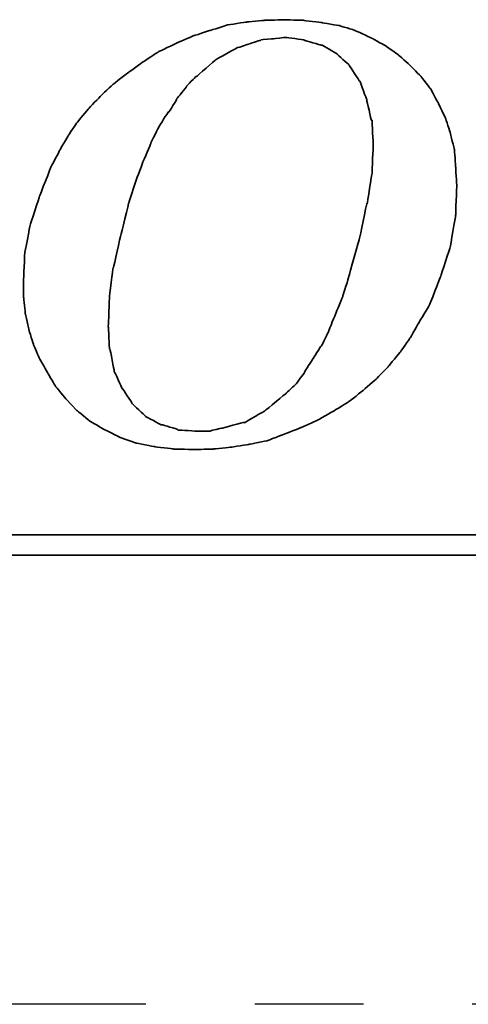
# Model space of a CAD drawing. Extents: x 26 to 212, y 72 to 159.
# Tile 43 of 49: x 157.05 to 160.14, y 118.51 to 125.3. Entities that reach past the tile are written whole.
import ezdxf

# ---------------------------------------------------------------- set-up
doc = ezdxf.new("R2010")
doc.units = 0
doc.header["$LTSCALE"] = 3
doc.header["$MEASUREMENT"] = 0
doc.linetypes.add('CENTER', pattern=[2, 1.25, -0.25, 0.25, -0.25])
for name, color, linetype in [('CL', 1, 'CENTER'), ('DIM', 4, 'CONTINUOUS'), ('layer 1', 7, 'CONTINUOUS')]:
    doc.layers.add(name, color=color, linetype=linetype)

# ---------------------------------------------------------------- blocks, each defined once
blk = doc.blocks.new('TBI MOTION logo(完整正式版)')
at = {"layer": 'layer 1', "color": 22, "lineweight": 35}
for points, knots in [([(35.79625, -6.98375), (35.79625, -6.98375), (36.23125, -7.43875), (36.23125, -7.43875), (36.23125, -7.43875), (36.23125, -7.43875), (36.75625, -7.87125), (36.75625, -7.87125), (36.75625, -7.87125), (36.75625, -7.87125), (37.33125, -8.20375), (37.33125, -8.20375), (37.33125, -8.20375), (37.33125, -8.20375), (37.95625, -8.51875), (37.95625, -8.51875), (37.95625, -8.51875), (37.95625, -8.51875), (38.62625, -8.75875), (38.62625, -8.75875), (38.62625, -8.75875), (38.62625, -8.75875), (39.37125, -8.90375), (39.37125, -8.90375), (39.37125, -8.90375), (39.37125, -8.90375), (40.14125, -8.99875), (40.14125, -8.99875), (40.14125, -8.99875), (40.14125, -8.99875), (41.02625, -9.02375), (41.02625, -9.02375), (41.02625, -9.02375), (41.02625, -9.02375), (41.74625, -8.99875), (41.74625, -8.99875), (41.74625, -8.99875), (41.74625, -8.99875), (42.46625, -8.92375), (42.46625, -8.92375), (42.46625, -8.92375), (42.46625, -8.92375), (43.21125, -8.80625), (43.21125, -8.80625), (43.21125, -8.80625), (43.21125, -8.80625), (43.93125, -8.66375), (43.93125, -8.66375), (43.93125, -8.66375), (43.93125, -8.66375), (44.62625, -8.39875), (44.62625, -8.39875), (44.62625, -8.39875), (44.62625, -8.39875), (45.29625, -8.13375), (45.29625, -8.13375), (45.29625, -8.13375), (45.29625, -8.13375), (45.94625, -7.84375), (45.94625, -7.84375), (45.94625, -7.84375), (45.94625, -7.84375), (46.61625, -7.46375), (46.61625, -7.46375), (46.61625, -7.46375), (46.61625, -7.46375), (47.24125, -7.07875), (47.24125, -7.07875), (47.24125, -7.07875), (47.24125, -7.07875), (47.81625, -6.62375), (47.81625, -6.62375), (47.81625, -6.62375), (47.81625, -6.62375), (48.36875, -6.14375), (48.36875, -6.14375), (48.36875, -6.14375), (48.36875, -6.14375), (48.84625, -5.64125), (48.84625, -5.64125), (48.84625, -5.64125), (48.84625, -5.64125), (49.32625, -5.06375), (49.32625, -5.06375), (49.32625, -5.06375), (49.32625, -5.06375), (49.71125, -4.51374), (49.71125, -4.51374), (49.71125, -4.51374), (49.71125, -4.51374), (50.09625, -3.83874), (50.09625, -3.83874), (50.09625, -3.83874), (50.09625, -3.83874), (50.48125, -3.21374), (50.48125, -3.21374), (50.48125, -3.21374), (50.48125, -3.21374), (50.96125, -1.99125), (50.96125, -1.99125), (50.96125, -1.99125), (50.96125, -1.99125), (51.34375, -0.81875), (51.34375, -0.81875), (51.34375, -0.81875), (51.34375, -0.81875), (51.56125, 0.45624), (51.56125, 0.45624), (51.56125, 0.45624), (51.56125, 0.45624), (51.60625, 1.67624), (51.60625, 1.67624), (51.60625, 1.67624), (51.60625, 1.67624), (51.56125, 2.44625), (51.56125, 2.44625), (51.56125, 2.44625), (51.56125, 2.44625), (51.51125, 3.14125), (51.51125, 3.14125), (51.51125, 3.14125), (51.51125, 3.14125), (51.34375, 3.81125), (51.34375, 3.81125), (51.34375, 3.81125), (51.34375, 3.81125), (51.15125, 4.41125), (51.15125, 4.41125), (51.15125, 4.41125), (51.15125, 4.41125), (50.86125, 5.01125), (50.86125, 5.01125), (50.86125, 5.01125), (50.86125, 5.01125), (50.55125, 5.58875), (50.55125, 5.58875), (50.55125, 5.58875), (50.55125, 5.58875), (50.16625, 6.09125), (50.16625, 6.09125), (50.16625, 6.09125), (50.16625, 6.09125), (49.71125, 6.54875), (49.71125, 6.54875), (49.71125, 6.54875), (49.71125, 6.54875), (49.23125, 6.98125), (49.23125, 6.98125), (49.23125, 6.98125), (49.23125, 6.98125), (48.67875, 7.36625), (48.67875, 7.36625), (48.67875, 7.36625), (48.67875, 7.36625), (48.10375, 7.67625), (48.10375, 7.67625), (48.10375, 7.67625), (48.10375, 7.67625), (47.48125, 7.96375), (47.48125, 7.96375), (47.48125, 7.96375), (47.48125, 7.96375), (46.85625, 8.15625), (46.85625, 8.15625), (46.85625, 8.15625), (46.85625, 8.15625), (46.13625, 8.27624), (46.13625, 8.27624), (46.13625, 8.27624), (46.13625, 8.27624), (45.39125, 8.37125), (45.39125, 8.37125), (45.39125, 8.37125), (45.39125, 8.37125), (44.62625, 8.39624), (44.62625, 8.39624), (44.62625, 8.39624), (44.62625, 8.39624), (43.83625, 8.37125), (43.83625, 8.37125), (43.83625, 8.37125), (43.83625, 8.37125), (43.09125, 8.30125), (43.09125, 8.30125), (43.09125, 8.30125), (43.09125, 8.30125), (42.32125, 8.18125), (42.32125, 8.18125), (42.32125, 8.18125), (42.32125, 8.18125), (41.62875, 7.96375), (41.62875, 7.96375), (41.62875, 7.96375), (41.62875, 7.96375), (40.90625, 7.72625), (40.90625, 7.72625), (40.90625, 7.72625), (40.90625, 7.72625), (40.23624, 7.43625), (40.23624, 7.43625), (40.23624, 7.43625), (40.23624, 7.43625), (39.54124, 7.10125), (39.54124, 7.10125), (39.54124, 7.10125), (39.54124, 7.10125), (38.91625, 6.69125), (38.91625, 6.69125), (38.91625, 6.69125), (38.91625, 6.69125), (38.31625, 6.26125), (38.31625, 6.26125), (38.31625, 6.26125), (38.31625, 6.26125), (37.69125, 5.78125), (37.69125, 5.78125), (37.69125, 5.78125), (37.69125, 5.78125), (37.18625, 5.30125), (37.18625, 5.30125), (37.18625, 5.30125), (37.18625, 5.30125), (36.70625, 4.79624), (36.70625, 4.79624), (36.70625, 4.79624), (36.70625, 4.79624), (36.23125, 4.22125), (36.23125, 4.22125), (36.23125, 4.22125), (36.23125, 4.22125), (35.87124, 3.69375), (35.87124, 3.69375), (35.87124, 3.69375), (35.87124, 3.69375), (35.53125, 3.09125), (35.53125, 3.09125), (35.53125, 3.09125), (35.53125, 3.09125), (35.19875, 2.47125), (35.19875, 2.47125), (35.19875, 2.47125), (35.19875, 2.47125), (34.71625, 1.24625), (34.71625, 1.24625), (34.71625, 1.24625), (34.71625, 1.24625), (34.33125, 0.06874), (34.33125, 0.06874), (34.33125, 0.06874), (34.33125, 0.06874), (34.11625, -1.07875), (34.11625, -1.07875), (34.11625, -1.07875), (34.11625, -1.07875), (34.07125, -2.15875), (34.07125, -2.15875), (34.07125, -2.15875), (34.07125, -2.15875), (34.07125, -2.85375), (34.07125, -2.85375), (34.07125, -2.85375), (34.07125, -2.85375), (34.14125, -3.50375), (34.14125, -3.50375), (34.14125, -3.50375), (34.14125, -3.50375), (34.28625, -4.17375), (34.28625, -4.17375), (34.28625, -4.17375), (34.28625, -4.17375), (34.47625, -4.77624), (34.47625, -4.77624), (34.47625, -4.77624), (34.47625, -4.77624), (34.71625, -5.32625), (34.71625, -5.32625), (34.71625, -5.32625), (34.71625, -5.32625), (35.05375, -5.92875), (35.05375, -5.92875), (35.05375, -5.92875), (35.05375, -5.92875), (35.36375, -6.45375), (35.36375, -6.45375), (35.36375, -6.45375), (35.36375, -6.45375), (35.79625, -6.98375), (35.79625, -6.98375)], [0, 0, 0, 0, 0.01388889, 0.01388889, 0.01388889, 0.0138889, 0.02777778, 0.02777778, 0.02777778, 0.02777779, 0.04166667, 0.04166667, 0.04166667, 0.04166668, 0.05555556, 0.05555556, 0.05555556, 0.05555557, 0.06944444, 0.06944444, 0.06944444, 0.06944445, 0.08333333, 0.08333333, 0.08333333, 0.08333334, 0.09722222, 0.09722222, 0.09722222, 0.09722223, 0.11111111, 0.11111111, 0.11111111, 0.11111112, 0.125, 0.125, 0.125, 0.12500001, 0.13888889, 0.13888889, 0.13888889, 0.1388889, 0.15277778, 0.15277778, 0.15277778, 0.15277779, 0.16666667, 0.16666667, 0.16666667, 0.16666668, 0.18055556, 0.18055556, 0.18055556, 0.18055557, 0.19444444, 0.19444444, 0.19444444, 0.19444445, 0.20833333, 0.20833333, 0.20833333, 0.20833334, 0.22222222, 0.22222222, 0.22222222, 0.22222223, 0.23611111, 0.23611111, 0.23611111, 0.23611112, 0.25, 0.25, 0.25, 0.25000001, 0.26388889, 0.26388889, 0.26388889, 0.2638889, 0.27777778, 0.27777778, 0.27777778, 0.27777779, 0.29166667, 0.29166667, 0.29166667, 0.29166668, 0.30555556, 0.30555556, 0.30555556, 0.30555557, 0.31944444, 0.31944444, 0.31944444, 0.31944445, 0.33333333, 0.33333333, 0.33333333, 0.33333334, 0.34722222, 0.34722222, 0.34722222, 0.34722223, 0.36111111, 0.36111111, 0.36111111, 0.36111112, 0.375, 0.375, 0.375, 0.37500001, 0.38888889, 0.38888889, 0.38888889, 0.3888889, 0.40277778, 0.40277778, 0.40277778, 0.40277779, 0.41666667, 0.41666667, 0.41666667, 0.41666668, 0.43055556, 0.43055556, 0.43055556, 0.43055557, 0.44444444, 0.44444444, 0.44444444, 0.44444445, 0.45833333, 0.45833333, 0.45833333, 0.45833334, 0.47222222, 0.47222222, 0.47222222, 0.47222223, 0.48611111, 0.48611111, 0.48611111, 0.48611112, 0.5, 0.5, 0.5, 0.50000001, 0.51388889, 0.51388889, 0.51388889, 0.5138889, 0.52777778, 0.52777778, 0.52777778, 0.52777779, 0.54166667, 0.54166667, 0.54166667, 0.54166668, 0.55555556, 0.55555556, 0.55555556, 0.55555557, 0.56944444, 0.56944444, 0.56944444, 0.56944445, 0.58333333, 0.58333333, 0.58333333, 0.58333334, 0.59722222, 0.59722222, 0.59722222, 0.59722223, 0.61111111, 0.61111111, 0.61111111, 0.61111112, 0.625, 0.625, 0.625, 0.62500001, 0.63888889, 0.63888889, 0.63888889, 0.6388889, 0.65277778, 0.65277778, 0.65277778, 0.65277779, 0.66666667, 0.66666667, 0.66666667, 0.66666668, 0.68055556, 0.68055556, 0.68055556, 0.68055557, 0.69444444, 0.69444444, 0.69444444, 0.69444445, 0.70833333, 0.70833333, 0.70833333, 0.70833334, 0.72222222, 0.72222222, 0.72222222, 0.72222223, 0.73611111, 0.73611111, 0.73611111, 0.73611112, 0.75, 0.75, 0.75, 0.75000001, 0.76388889, 0.76388889, 0.76388889, 0.7638889, 0.77777778, 0.77777778, 0.77777778, 0.77777779, 0.79166667, 0.79166667, 0.79166667, 0.79166668, 0.80555556, 0.80555556, 0.80555556, 0.80555557, 0.81944444, 0.81944444, 0.81944444, 0.81944445, 0.83333333, 0.83333333, 0.83333333, 0.83333334, 0.84722222, 0.84722222, 0.84722222, 0.84722223, 0.86111111, 0.86111111, 0.86111111, 0.86111112, 0.875, 0.875, 0.875, 0.87500001, 0.88888889, 0.88888889, 0.88888889, 0.8888889, 0.90277778, 0.90277778, 0.90277778, 0.90277779, 0.91666667, 0.91666667, 0.91666667, 0.91666668, 0.93055556, 0.93055556, 0.93055556, 0.93055557, 0.94444444, 0.94444444, 0.94444444, 0.94444445, 0.95833333, 0.95833333, 0.95833333, 0.95833334, 0.97222222, 0.97222222, 0.97222222, 0.97222223, 0.98611111, 0.98611111, 0.98611111, 0.98611112, 1, 1, 1, 1]), ([(38.33875, 1.03124), (38.33875, 1.03124), (38.62625, 1.89625), (38.62625, 1.89625), (38.62625, 1.89625), (38.62625, 1.89625), (38.91625, 2.66375), (38.91625, 2.66375), (38.91625, 2.66375), (38.91625, 2.66375), (39.22625, 3.38125), (39.22625, 3.38125), (39.22625, 3.38125), (39.22625, 3.38125), (39.22625, 3.40624), (39.22625, 3.40624), (39.22625, 3.40624), (39.22625, 3.40624), (39.56124, 4.07624), (39.56124, 4.07624), (39.56124, 4.07624), (39.56124, 4.07624), (39.92125, 4.65125), (39.92125, 4.65125), (39.92125, 4.65125), (39.92125, 4.65125), (39.94625, 4.65125), (39.94625, 4.65125), (39.94625, 4.65125), (39.94625, 4.65125), (40.28125, 5.17875), (40.28125, 5.17875), (40.28125, 5.17875), (40.28125, 5.17875), (40.28125, 5.20375), (40.28125, 5.20375), (40.28125, 5.20375), (40.28125, 5.20375), (40.66875, 5.68625), (40.66875, 5.68625), (40.66875, 5.68625), (40.66875, 5.68625), (40.66875, 5.70625), (40.66875, 5.70625), (40.66875, 5.70625), (40.66875, 5.70625), (41.05124, 6.09125), (41.05124, 6.09125), (41.05124, 6.09125), (41.05124, 6.09125), (41.07625, 6.09125), (41.07625, 6.09125), (41.07625, 6.09125), (41.07625, 6.09125), (41.84125, 6.76625), (41.84125, 6.76625), (41.84125, 6.76625), (41.84125, 6.76625), (41.86625, 6.78625), (41.86625, 6.78625), (41.86625, 6.78625), (41.86625, 6.78625), (42.73125, 7.26624), (42.73125, 7.26624), (42.73125, 7.26624), (42.73125, 7.26624), (42.75625, 7.26624), (42.75625, 7.26624), (42.75625, 7.26624), (42.75625, 7.26624), (43.18625, 7.41125), (43.18625, 7.41125), (43.18625, 7.41125), (43.18625, 7.41125), (43.64125, 7.55625), (43.64125, 7.55625), (43.64125, 7.55625), (43.64125, 7.55625), (43.66625, 7.55625), (43.66625, 7.55625), (43.66625, 7.55625), (43.66625, 7.55625), (43.69125, 7.58124), (43.69125, 7.58124), (43.69125, 7.58124), (43.69125, 7.58124), (44.19125, 7.62625), (44.19125, 7.62625), (44.19125, 7.62625), (44.19125, 7.62625), (44.67125, 7.67625), (44.67125, 7.67625), (44.67125, 7.67625), (44.67125, 7.67625), (44.69625, 7.67625), (44.69625, 7.67625), (44.69625, 7.67625), (44.69625, 7.67625), (45.41875, 7.58124), (45.41875, 7.58124), (45.41875, 7.58124), (45.41875, 7.58124), (45.44125, 7.55625), (45.44125, 7.55625), (45.44125, 7.55625), (45.44125, 7.55625), (46.11125, 7.36625), (46.11125, 7.36625), (46.11125, 7.36625), (46.11125, 7.36625), (46.13625, 7.36625), (46.13625, 7.36625), (46.13625, 7.36625), (46.13625, 7.36625), (46.15875, 7.36625), (46.15875, 7.36625), (46.15875, 7.36625), (46.15875, 7.36625), (46.73625, 7.02624), (46.73625, 7.02624), (46.73625, 7.02624), (46.73625, 7.02624), (46.76125, 7.00624), (46.76125, 7.00624), (46.76125, 7.00624), (46.76125, 7.00624), (47.24125, 6.57124), (47.24125, 6.57124), (47.24125, 6.57124), (47.24125, 6.57124), (47.26625, 6.54875), (47.26625, 6.54875), (47.26625, 6.54875), (47.26625, 6.54875), (47.26625, 6.52375), (47.26625, 6.52375), (47.26625, 6.52375), (47.26625, 6.52375), (47.67375, 5.89875), (47.67375, 5.89875), (47.67375, 5.89875), (47.67375, 5.89875), (47.69625, 5.89875), (47.69625, 5.89875), (47.69625, 5.89875), (47.69625, 5.89875), (47.69625, 5.87625), (47.69625, 5.87625), (47.69625, 5.87625), (47.69625, 5.87625), (47.96125, 5.15625), (47.96125, 5.15625), (47.96125, 5.15625), (47.96125, 5.15625), (47.96125, 5.13125), (47.96125, 5.13125), (47.96125, 5.13125), (47.96125, 5.13125), (48.15125, 4.31875), (48.15125, 4.31875), (48.15125, 4.31875), (48.15125, 4.31875), (48.17625, 4.31875), (48.17625, 4.31875), (48.17625, 4.31875), (48.17625, 4.31875), (48.17625, 4.29125), (48.17625, 4.29125), (48.17625, 4.29125), (48.17625, 4.29125), (48.22625, 3.33125), (48.22625, 3.33125), (48.22625, 3.33125), (48.22625, 3.33125), (48.22625, 3.30875), (48.22625, 3.30875), (48.22625, 3.30875), (48.22625, 3.30875), (48.17625, 2.20624), (48.17625, 2.20624), (48.17625, 2.20624), (48.17625, 2.20624), (48.17625, 2.18124), (48.17625, 2.18124), (48.17625, 2.18124), (48.17625, 2.18124), (47.98375, 0.93624), (47.98375, 0.93624), (47.98375, 0.93624), (47.98375, 0.93624), (47.96125, 0.93624), (47.96125, 0.93624), (47.96125, 0.93624), (47.96125, 0.93624), (47.67375, -0.45874), (47.67375, -0.45874), (47.67375, -0.45874), (47.67375, -0.45874), (47.24125, -1.99125), (47.24125, -1.99125), (47.24125, -1.99125), (47.24125, -1.99125), (47.24125, -2.01874), (47.24125, -2.01874), (47.24125, -2.01874), (47.24125, -2.01874), (47.00125, -2.78375), (47.00125, -2.78375), (47.00125, -2.78375), (47.00125, -2.78375), (46.71125, -3.50375), (46.71125, -3.50375), (46.71125, -3.50375), (46.71125, -3.50375), (46.42625, -4.19875), (46.42625, -4.19875), (46.42625, -4.19875), (46.42625, -4.19875), (46.42625, -4.22375), (46.42625, -4.22375), (46.42625, -4.22375), (46.42625, -4.22375), (46.13625, -4.82374), (46.13625, -4.82374), (46.13625, -4.82374), (46.13625, -4.82374), (46.11125, -4.82374), (46.11125, -4.82374), (46.11125, -4.82374), (46.11125, -4.82374), (45.77625, -5.35125), (45.77625, -5.35125), (45.77625, -5.35125), (45.77625, -5.35125), (45.44125, -5.87875), (45.44125, -5.87875), (45.44125, -5.87875), (45.44125, -5.87875), (45.44125, -5.90375), (45.44125, -5.90375), (45.44125, -5.90375), (45.44125, -5.90375), (45.10625, -6.35875), (45.10625, -6.35875), (45.10625, -6.35875), (45.10625, -6.35875), (45.08125, -6.38375), (45.08125, -6.38375), (45.08125, -6.38375), (45.08125, -6.38375), (44.69625, -6.74375), (44.69625, -6.74375), (44.69625, -6.74375), (44.69625, -6.74375), (43.88375, -7.41625), (43.88375, -7.41625), (43.88375, -7.41625), (43.88375, -7.41625), (43.85625, -7.43875), (43.85625, -7.43875), (43.85625, -7.43875), (43.85625, -7.43875), (43.04125, -7.91875), (43.04125, -7.91875), (43.04125, -7.91875), (43.04125, -7.91875), (43.01625, -7.91875), (43.01625, -7.91875), (43.01625, -7.91875), (43.01625, -7.91875), (42.99625, -7.91875), (42.99625, -7.91875), (42.99625, -7.91875), (42.99625, -7.91875), (42.08125, -8.15875), (42.08125, -8.15875), (42.08125, -8.15875), (42.08125, -8.15875), (41.65125, -8.25625), (41.65125, -8.25625), (41.65125, -8.25625), (41.65125, -8.25625), (41.62875, -8.27875), (41.62875, -8.27875), (41.62875, -8.27875), (41.62875, -8.27875), (41.60125, -8.27875), (41.60125, -8.27875), (41.60125, -8.27875), (41.60125, -8.27875), (41.12125, -8.27875), (41.12125, -8.27875), (41.12125, -8.27875), (41.12125, -8.27875), (40.35624, -8.23125), (40.35624, -8.23125), (40.35624, -8.23125), (40.35624, -8.23125), (40.33125, -8.23125), (40.33125, -8.23125), (40.33125, -8.23125), (40.33125, -8.23125), (40.30625, -8.20375), (40.30625, -8.20375), (40.30625, -8.20375), (40.30625, -8.20375), (39.68375, -8.01375), (39.68375, -8.01375), (39.68375, -8.01375), (39.68375, -8.01375), (39.66124, -8.01375), (39.66124, -8.01375), (39.66124, -8.01375), (39.66124, -8.01375), (39.63625, -8.01375), (39.63625, -8.01375), (39.63625, -8.01375), (39.63625, -8.01375), (39.01125, -7.67875), (39.01125, -7.67875), (39.01125, -7.67875), (39.01125, -7.67875), (38.98875, -7.65375), (38.98875, -7.65375), (38.98875, -7.65375), (38.98875, -7.65375), (38.48625, -7.17375), (38.48625, -7.17375), (38.48625, -7.17375), (38.48625, -7.17375), (38.45875, -7.14875), (38.45875, -7.14875), (38.45875, -7.14875), (38.45875, -7.14875), (38.45875, -7.12875), (38.45875, -7.12875), (38.45875, -7.12875), (38.45875, -7.12875), (38.07625, -6.54875), (38.07625, -6.54875), (38.07625, -6.54875), (38.07625, -6.54875), (38.05125, -6.54875), (38.05125, -6.54875), (38.05125, -6.54875), (38.05125, -6.54875), (38.05125, -6.52875), (38.05125, -6.52875), (38.05125, -6.52875), (38.05125, -6.52875), (37.74125, -5.85375), (37.74125, -5.85375), (37.74125, -5.85375), (37.74125, -5.85375), (37.74125, -5.82875), (37.74125, -5.82875), (37.74125, -5.82875), (37.74125, -5.82875), (37.57375, -4.96875), (37.57375, -4.96875), (37.57375, -4.96875), (37.57375, -4.96875), (37.54625, -4.94375), (37.54625, -4.94375), (37.54625, -4.94375), (37.54625, -4.94375), (37.50125, -4.03375), (37.50125, -4.03375), (37.50125, -4.03375), (37.50125, -4.03375), (37.50125, -4.00875), (37.50125, -4.00875), (37.50125, -4.00875), (37.50125, -4.00875), (37.54625, -2.85375), (37.54625, -2.85375), (37.54625, -2.85375), (37.54625, -2.85375), (37.69125, -1.65875), (37.69125, -1.65875), (37.69125, -1.65875), (37.69125, -1.65875), (37.71624, -1.63375), (37.71624, -1.63375), (37.71624, -1.63375), (37.71624, -1.63375), (38.00375, -0.33875), (38.00375, -0.33875), (38.00375, -0.33875), (38.00375, -0.33875), (38.33875, 1.00624), (38.33875, 1.00624), (38.33875, 1.00624), (38.33875, 1.00624), (38.33875, 1.03124), (38.33875, 1.03124)], [0, 0, 0, 0, 0.01010101, 0.01010101, 0.01010101, 0.01010102, 0.02020202, 0.02020202, 0.02020202, 0.02020203, 0.03030303, 0.03030303, 0.03030303, 0.03030304, 0.04040404, 0.04040404, 0.04040404, 0.04040405, 0.05050505, 0.05050505, 0.05050505, 0.05050506, 0.06060606, 0.06060606, 0.06060606, 0.06060607, 0.07070707, 0.07070707, 0.07070707, 0.07070708, 0.08080808, 0.08080808, 0.08080808, 0.08080809, 0.09090909, 0.09090909, 0.09090909, 0.0909091, 0.1010101, 0.1010101, 0.1010101, 0.10101011, 0.11111111, 0.11111111, 0.11111111, 0.11111112, 0.12121212, 0.12121212, 0.12121212, 0.12121213, 0.13131313, 0.13131313, 0.13131313, 0.13131314, 0.14141414, 0.14141414, 0.14141414, 0.14141415, 0.15151515, 0.15151515, 0.15151515, 0.15151516, 0.16161616, 0.16161616, 0.16161616, 0.16161617, 0.17171717, 0.17171717, 0.17171717, 0.17171718, 0.18181818, 0.18181818, 0.18181818, 0.18181819, 0.19191919, 0.19191919, 0.19191919, 0.1919192, 0.2020202, 0.2020202, 0.2020202, 0.20202021, 0.21212121, 0.21212121, 0.21212121, 0.21212122, 0.22222222, 0.22222222, 0.22222222, 0.22222223, 0.23232323, 0.23232323, 0.23232323, 0.23232324, 0.24242424, 0.24242424, 0.24242424, 0.24242425, 0.25252525, 0.25252525, 0.25252525, 0.25252526, 0.26262626, 0.26262626, 0.26262626, 0.26262627, 0.27272727, 0.27272727, 0.27272727, 0.27272728, 0.28282828, 0.28282828, 0.28282828, 0.28282829, 0.29292929, 0.29292929, 0.29292929, 0.2929293, 0.3030303, 0.3030303, 0.3030303, 0.30303031, 0.31313131, 0.31313131, 0.31313131, 0.31313132, 0.32323232, 0.32323232, 0.32323232, 0.32323233, 0.33333333, 0.33333333, 0.33333333, 0.33333334, 0.34343434, 0.34343434, 0.34343434, 0.34343435, 0.35353535, 0.35353535, 0.35353535, 0.35353536, 0.36363636, 0.36363636, 0.36363636, 0.36363637, 0.37373737, 0.37373737, 0.37373737, 0.37373738, 0.38383838, 0.38383838, 0.38383838, 0.38383839, 0.39393939, 0.39393939, 0.39393939, 0.3939394, 0.4040404, 0.4040404, 0.4040404, 0.40404041, 0.41414141, 0.41414141, 0.41414141, 0.41414142, 0.42424242, 0.42424242, 0.42424242, 0.42424243, 0.43434343, 0.43434343, 0.43434343, 0.43434344, 0.44444444, 0.44444444, 0.44444444, 0.44444445, 0.45454545, 0.45454545, 0.45454545, 0.45454546, 0.46464646, 0.46464646, 0.46464646, 0.46464647, 0.47474747, 0.47474747, 0.47474747, 0.47474748, 0.48484848, 0.48484848, 0.48484848, 0.48484849, 0.49494949, 0.49494949, 0.49494949, 0.4949495, 0.50505051, 0.50505051, 0.50505051, 0.50505052, 0.51515152, 0.51515152, 0.51515152, 0.51515153, 0.52525253, 0.52525253, 0.52525253, 0.52525254, 0.53535354, 0.53535354, 0.53535354, 0.53535355, 0.54545455, 0.54545455, 0.54545455, 0.54545456, 0.55555556, 0.55555556, 0.55555556, 0.55555557, 0.56565657, 0.56565657, 0.56565657, 0.56565658, 0.57575758, 0.57575758, 0.57575758, 0.57575759, 0.58585859, 0.58585859, 0.58585859, 0.5858586, 0.5959596, 0.5959596, 0.5959596, 0.59595961, 0.60606061, 0.60606061, 0.60606061, 0.60606062, 0.61616162, 0.61616162, 0.61616162, 0.61616163, 0.62626263, 0.62626263, 0.62626263, 0.62626264, 0.63636364, 0.63636364, 0.63636364, 0.63636365, 0.64646465, 0.64646465, 0.64646465, 0.64646466, 0.65656566, 0.65656566, 0.65656566, 0.65656567, 0.66666667, 0.66666667, 0.66666667, 0.66666668, 0.67676768, 0.67676768, 0.67676768, 0.67676769, 0.68686869, 0.68686869, 0.68686869, 0.6868687, 0.6969697, 0.6969697, 0.6969697, 0.69696971, 0.70707071, 0.70707071, 0.70707071, 0.70707072, 0.71717172, 0.71717172, 0.71717172, 0.71717173, 0.72727273, 0.72727273, 0.72727273, 0.72727274, 0.73737374, 0.73737374, 0.73737374, 0.73737375, 0.74747475, 0.74747475, 0.74747475, 0.74747476, 0.75757576, 0.75757576, 0.75757576, 0.75757577, 0.76767677, 0.76767677, 0.76767677, 0.76767678, 0.77777778, 0.77777778, 0.77777778, 0.77777779, 0.78787879, 0.78787879, 0.78787879, 0.7878788, 0.7979798, 0.7979798, 0.7979798, 0.79797981, 0.80808081, 0.80808081, 0.80808081, 0.80808082, 0.81818182, 0.81818182, 0.81818182, 0.81818183, 0.82828283, 0.82828283, 0.82828283, 0.82828284, 0.83838384, 0.83838384, 0.83838384, 0.83838385, 0.84848485, 0.84848485, 0.84848485, 0.84848486, 0.85858586, 0.85858586, 0.85858586, 0.85858587, 0.86868687, 0.86868687, 0.86868687, 0.86868688, 0.87878788, 0.87878788, 0.87878788, 0.87878789, 0.88888889, 0.88888889, 0.88888889, 0.8888889, 0.8989899, 0.8989899, 0.8989899, 0.89898991, 0.90909091, 0.90909091, 0.90909091, 0.90909092, 0.91919192, 0.91919192, 0.91919192, 0.91919193, 0.92929293, 0.92929293, 0.92929293, 0.92929294, 0.93939394, 0.93939394, 0.93939394, 0.93939395, 0.94949495, 0.94949495, 0.94949495, 0.94949496, 0.95959596, 0.95959596, 0.95959596, 0.95959597, 0.96969697, 0.96969697, 0.96969697, 0.96969698, 0.97979798, 0.97979798, 0.97979798, 0.97979799, 0.98989899, 0.98989899, 0.98989899, 0.989899, 1, 1, 1, 1]), ([(75.90875, -9.47875), (75.90875, -9.47875), (75.90875, -12.28625), (75.90875, -12.28625), (75.90875, -12.28625), (75.90875, -12.28625), (75.90875, -12.47875), (75.90875, -12.47875), (75.90875, -12.47875), (75.90875, -12.47875), (75.71625, -12.47875), (75.71625, -12.47875), (75.71625, -12.47875), (75.71625, -12.47875), (-88.32875, -12.47875), (-88.32875, -12.47875), (-88.32875, -12.47875), (-88.32875, -12.47875), (-88.32875, -13.29375), (-88.32875, -13.29375), (-88.32875, -13.29375), (-88.32875, -13.29375), (82.89125, -13.29375), (82.89125, -13.29375), (82.89125, -13.29375), (82.89125, -13.29375), (75.90875, -9.47875), (75.90875, -9.47875)], [0, 0, 0, 0, 0.14285714, 0.14285714, 0.14285714, 0.14285715, 0.28571429, 0.28571429, 0.28571429, 0.2857143, 0.42857143, 0.42857143, 0.42857143, 0.42857144, 0.57142857, 0.57142857, 0.57142857, 0.57142858, 0.71428571, 0.71428571, 0.71428571, 0.71428572, 0.85714286, 0.85714286, 0.85714286, 0.85714287, 1, 1, 1, 1])]:
    blk.add_open_spline(points, degree=3, knots=knots, dxfattribs=at)

msp = doc.modelspace()

# ---------------------------------------------------------------- linework, layer by layer
at = {"layer": 'CL', "color": 0}
msp.add_line((199.9164, 118.5095), (108.9164, 118.5095), dxfattribs=at)

# ---------------------------------------------------------------- block references
at = {"layer": 'DIM', "color": 0, "xscale": 0.1702727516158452, "yscale": 0.1702727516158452, "zscale": 0.1702727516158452}
msp.add_blockref('TBI MOTION logo(完整正式版)', (151.2718, 123.8729), dxfattribs=at)

doc.saveas('drawing.dxf')
